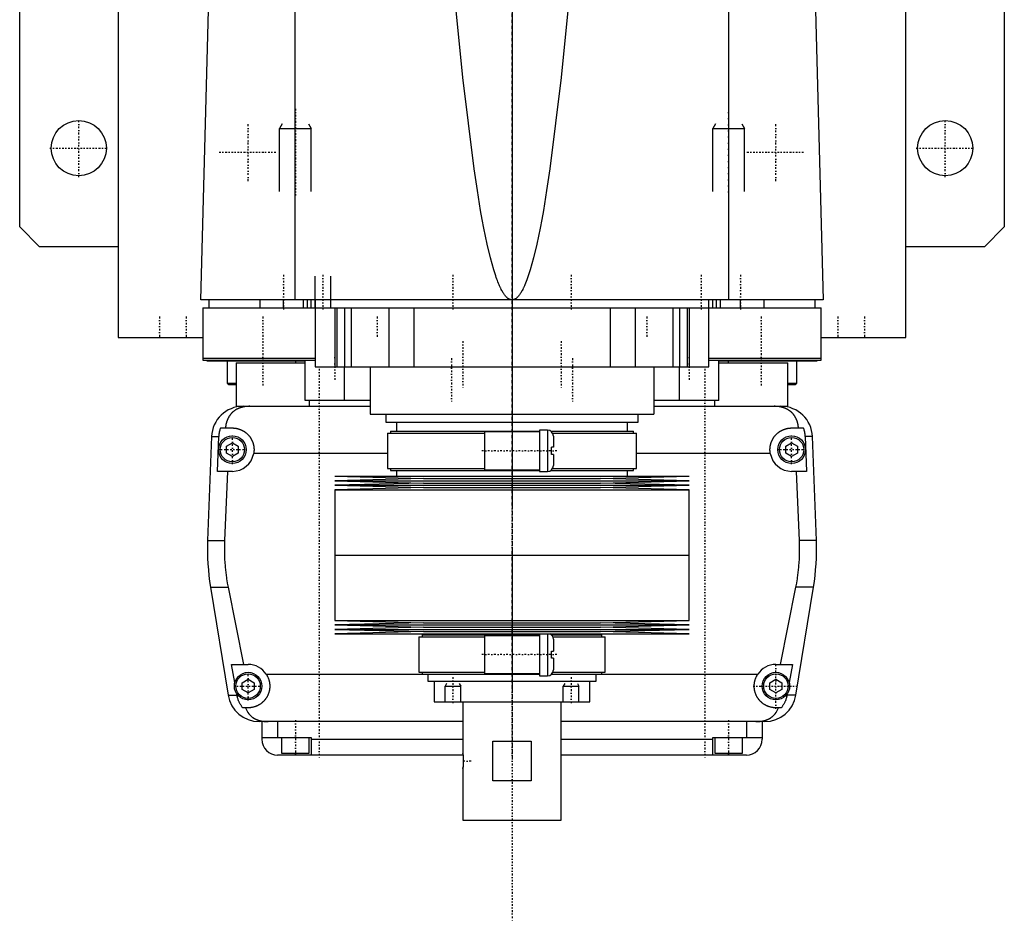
# Model space of a CAD drawing. Extents: x -125 to 125, y -123 to 447.
# Tile 1 of 2: x -125 to 125, y -123 to 106. Entities that reach past the tile are written whole.
import ezdxf

# ---------------------------------------------------------------- set-up
doc = ezdxf.new("R2010")
doc.units = 0
doc.linetypes.add('CENTER', pattern=[1.5, 0.45, -0.5, 0.05, -0.5])
for name, color, linetype in [('AM_0', 7, 'CONTINUOUS'), ('AM_10', 7, 'CONTINUOUS'), ('AM_7', 7, 'CENTER')]:
    doc.layers.add(name, color=color, linetype=linetype)

msp = doc.modelspace()

# ---------------------------------------------------------------- linework, layer by layer
at = {"layer": 'AM_0', "color": 7, "linetype": 'CONTINUOUS'}
for p, q in [((-125, 53), (-125, 383)), ((125, 383), (125, 53)), ((-100, 363), (-100, 25)), ((100, 25), (100, 363)), ((-79, 34.5), (-76.83, 115.63)), ((-55.06, 34.5), (-55.06, 116.6)), ((55.06, 34.5), (55.06, 116.6)), ((76.83, 115.63), (79, 34.5)), ((-120, 48), (-125, 53)), ((125, 53), (120, 48)), ((-100, 48), (-120, 48)), ((120, 48), (100, 48)), ((79, 34.5), (-79, 34.5)), ((-78.5, 32.5), (78.5, 32.5)), ((-78.5, 32.5), (-78.5, 19.2)), ((-77, 34.5), (-77, 32.5)), ((-64, 34.5), (-64, 32.5)), ((-58, 32.5), (-58, 34.5)), ((-52.9, 32.5), (-52.9, 34.5)), ((-51.9, 32.5), (-51.9, 34.5)), ((-51, 32.5), (-51, 34.5)), ((-50, 34.5), (-50, 17.5)), ((-45, 32.5), (-45, 17.5)), ((-44.5, 32.5), (-44.5, 17.5)), ((-42.5, 32.5), (-42.5, 17.5)), ((-40.83, 32.5), (-40.83, 17.5)), ((-31.31, 32.5), (-31.31, 17.5)), ((-24.92, 32.5), (-24.92, 17.5)), ((24.92, 32.5), (24.92, 17.5)), ((31.31, 32.5), (31.31, 17.5)), ((40.83, 32.5), (40.83, 17.5)), ((42.5, 32.5), (42.5, 17.5)), ((44.5, 32.5), (44.5, 17.5)), ((45, 32.5), (45, 17.5)), ((50, 17.5), (50, 34.5)), ((51, 32.5), (51, 34.5)), ((51.9, 32.5), (51.9, 34.5)), ((52.9, 32.5), (52.9, 34.5)), ((58, 32.5), (58, 34.5)), ((64, 32.5), (64, 34.5)), ((77, 32.5), (77, 34.5)), ((78.5, 19.2), (78.5, 32.5)), ((-100, 25), (-78.56, 25)), ((-88.79, 25.01), (-88.79, 25)), ((78.56, 25), (100, 25)), ((88.79, 25), (88.79, 25.01)), ((-78.5, 19.7), (-50.02, 19.7)), ((-78.5, 19.2), (-50.02, 19.2)), ((-77.5, 19.2), (-77.5, 19)), ((-77.5, 19), (-52.56, 19)), ((-72.29, 19), (-72.29, 13.4)), ((-70, 18.5), (-70, 7.5)), ((-70, 18.5), (-52.56, 18.5)), ((-55, 19), (-55, 18.5)), ((-52.5, 9), (-52.5, 19.2)), ((-50, 17.5), (50, 17.5)), ((-42.5, 9), (-42.5, 17.5)), ((-36, 17.5), (-36, 5.5)), ((36, 17.5), (36, 5.5)), ((42.5, 9), (42.5, 17.5)), ((50.02, 19.7), (78.5, 19.7)), ((50.02, 19.2), (78.5, 19.2)), ((52.5, 9), (52.5, 19.2)), ((52.56, 19), (77.5, 19)), ((52.56, 18.5), (70, 18.5)), ((55, 18.5), (55, 19)), ((70, 7.5), (70, 18.5)), ((72.29, 13.4), (72.29, 19)), ((77.5, 19), (77.5, 19.2)), ((-72.29, 13.4), (-71.89, 13)), ((-72.29, 13.4), (-70.01, 13.4)), ((-71.89, 13), (-70, 13)), ((70, 13), (71.89, 13)), ((70.01, 13.4), (72.29, 13.4)), ((71.89, 13), (72.29, 13.4)), ((-70, 7.5), (-66.56, 7.5)), ((-68.3, 7.5), (-36, 7.5)), ((-36, 9), (-52.5, 9)), ((-51.5, 9), (-51.5, 7.5)), ((52.5, 9), (36, 9)), ((36, 7.5), (68.3, 7.5)), ((51.5, 7.5), (51.5, 9)), ((68.3, 7.5), (70, 7.5)), ((-36, 5.5), (36, 5.5)), ((-32, 5.5), (-32, 3.5)), ((32, 3.5), (32, 5.5)), ((-32, 3.5), (32, 3.5)), ((-29.35, 3.5), (-29.35, 1.2)), ((29.35, 1.2), (29.35, 3.5)), ((-73.97, 2), (-71, 2)), ((-31.65, 0.7), (-31.65, -8.3)), ((-31.65, 0.7), (-7, 0.7)), ((-30.85, 1.2), (-30.85, 0.7)), ((-30.85, 1.2), (7, 1.2)), ((7, 1), (-7, 1)), ((-7, 1), (-7, -8.6)), ((9, 1.45), (7, 1.45)), ((7, 1.45), (7, -9.05)), ((9, 1.45), (9, -9.05)), ((9.83, 1.2), (30.85, 1.2)), ((10.3, 0.7), (31.65, 0.7)), ((30.85, 0.7), (30.85, 1.2)), ((31.65, -8.3), (31.65, 0.7)), ((71, 2), (73.97, 2)), ((-76.29, -0.2), (-77.28, -26.54)), ((-76.29, -0.2), (-74.4, -0.2)), ((-74.75, -9), (-74.4, -0.2)), ((-72.5, -2.63), (-71, -1.77)), ((-71, -1.77), (-69.5, -2.63)), ((10.5, -0.05), (10.5, -2.9)), ((69.5, -2.63), (71, -1.77)), ((71, -1.77), (72.5, -2.63)), ((76.29, -0.2), (74.4, -0.2)), ((74.4, -0.2), (74.75, -9)), ((77.28, -26.54), (76.29, -0.2)), ((-72.5, -4.37), (-72.5, -2.63)), ((-71, -5.23), (-72.5, -4.37)), ((-69.5, -4.37), (-71, -5.23)), ((-69.5, -2.63), (-69.5, -4.37)), ((-31.65, -4.5), (-65.59, -4.5)), ((10, -4.7), (10, -2.9)), ((10.5, -2.9), (10, -2.9)), ((10.5, -4.7), (10, -4.7)), ((10.5, -4.7), (10.5, -7.55)), ((65.59, -4.5), (31.65, -4.5)), ((69.5, -4.37), (69.5, -2.63)), ((71, -5.23), (69.5, -4.37)), ((72.5, -4.37), (71, -5.23)), ((72.5, -2.63), (72.5, -4.37)), ((-71, -9), (-74.75, -9)), ((-72.2, -9), (-72.97, -26.54)), ((-31.65, -8.3), (-7, -8.3)), ((-30.85, -8.3), (-30.85, -8.8)), ((-30.85, -8.8), (7, -8.8)), ((-29.35, -8.8), (-29.35, -10.25)), ((-7, -8.6), (7, -8.6)), ((7, -9.05), (9, -9.05)), ((9.83, -8.8), (30.85, -8.8)), ((10.3, -8.3), (31.65, -8.3)), ((29.35, -10.25), (29.35, -8.8)), ((30.85, -8.8), (30.85, -8.3)), ((74.75, -9), (71, -9)), ((72.97, -26.54), (72.2, -9)), ((-45, -10.25), (-22.5, -10.82)), ((-45, -10.25), (45, -10.25)), ((-22.5, -10.82), (-45, -11.39)), ((-45, -11.39), (-22.5, -11.96)), ((-45, -11.39), (45, -11.39)), ((-22.5, -11.96), (-45, -12.53)), ((-22.5, -10.82), (22.5, -10.82)), ((-22.5, -11.96), (22.5, -11.96)), ((22.5, -10.82), (45, -10.25)), ((45, -11.39), (22.5, -10.82)), ((22.5, -11.96), (45, -11.39)), ((45, -12.53), (22.5, -11.96)), ((-45, -12.53), (-22.5, -13.1)), ((-45, -12.53), (45, -12.53)), ((-22.5, -13.1), (-45, -13.67)), ((-45, -13.67), (-45, -30.25)), ((-45, -13.67), (45, -13.67)), ((-22.5, -13.1), (22.5, -13.1)), ((22.5, -13.1), (45, -12.53)), ((45, -13.67), (22.5, -13.1)), ((45, -30.25), (45, -13.67)), ((-77.28, -26.54), (-72.97, -26.54)), ((77.28, -26.54), (72.97, -26.54)), ((-45, -30.25), (45, -30.25)), ((-45, -30.25), (-45, -46.83)), ((-45, -30.25), (0, -30.25)), ((45, -46.83), (45, -30.25)), ((-76.54, -38.4), (-72.1, -65.78)), ((-76.54, -38.4), (-72.1, -38.4)), ((-72.1, -38.4), (-68.19, -58)), ((68.19, -58), (72.1, -38.4)), ((76.54, -38.4), (72.1, -38.4)), ((72.1, -65.78), (76.54, -38.4)), ((-45, -46.83), (-22.5, -47.4)), ((-45, -46.83), (45, -46.83)), ((-22.5, -47.4), (-45, -47.97)), ((-22.5, -47.4), (22.5, -47.4)), ((22.5, -47.4), (45, -46.83)), ((45, -47.97), (22.5, -47.4)), ((-45, -47.97), (-22.5, -48.54)), ((-45, -47.97), (45, -47.97)), ((-22.5, -48.54), (-45, -49.11)), ((-45, -49.11), (-22.5, -49.68)), ((-45, -49.11), (45, -49.11)), ((-22.5, -49.68), (-45, -50.25)), ((-22.5, -48.54), (22.5, -48.54)), ((-22.5, -49.68), (22.5, -49.68)), ((22.5, -48.54), (45, -47.97)), ((45, -49.11), (22.5, -48.54)), ((22.5, -49.68), (45, -49.11)), ((45, -50.25), (22.5, -49.68)), ((-45, -50.25), (45, -50.25)), ((-23.65, -51), (-23.65, -60)), ((-23.65, -51), (-7, -51)), ((-22.85, -50.5), (-22.85, -51)), ((-22.85, -50.5), (7, -50.5)), ((-21.35, -50.25), (-21.35, -50.5)), ((7, -50.7), (-7, -50.7)), ((-7, -50.7), (-7, -60.3)), ((7, -50.25), (7, -60.88)), ((9, -50.25), (9, -60.88)), ((9.99, -50.5), (22.85, -50.5)), ((10.36, -51), (23.65, -51)), ((10.5, -51.62), (10.5, -54.6)), ((21.35, -50.5), (21.35, -50.25)), ((22.85, -51), (22.85, -50.5)), ((23.65, -60), (23.65, -51)), ((10, -56.4), (10, -54.6)), ((10, -54.6), (10.5, -54.6)), ((10.5, -56.4), (10, -56.4)), ((10.5, -56.4), (10.5, -59.38)), ((-71.21, -58), (-67, -58)), ((-70.39, -62.62), (-71.21, -58)), ((-23.65, -60), (-7, -60)), ((-22.85, -60), (-22.85, -60.5)), ((10.36, -60), (23.65, -60)), ((22.85, -60.5), (22.85, -60)), ((67, -58), (71.21, -58)), ((71.21, -58), (70.39, -62.62)), ((-68.5, -62.63), (-67, -61.77)), ((-67, -61.77), (-65.5, -62.63)), ((-62.39, -60.5), (-9.77, -60.5)), ((-22.85, -60.5), (7.01, -60.5)), ((-21.35, -60.5), (-21.35, -62.2)), ((-21.35, -62.2), (21.35, -62.2)), ((-19.75, -62.2), (-19.75, -67.5)), ((-7, -60.3), (7, -60.3)), ((7, -60.88), (9, -60.88)), ((9.99, -60.5), (22.85, -60.5)), ((19.75, -67.5), (19.75, -62.2)), ((21.35, -62.2), (21.35, -60.5)), ((21.35, -60.5), (62.39, -60.5)), ((65.5, -62.63), (67, -61.77)), ((67, -61.77), (68.5, -62.63)), ((-68.5, -64.37), (-68.5, -62.63)), ((-67, -65.23), (-68.5, -64.37)), ((-65.5, -64.37), (-67, -65.23)), ((-65.5, -62.63), (-65.5, -64.37)), ((65.5, -64.37), (65.5, -62.63)), ((67, -65.23), (65.5, -64.37)), ((68.5, -64.37), (67, -65.23)), ((68.5, -62.63), (68.5, -64.37)), ((-72.1, -65.78), (-69.82, -65.78)), ((-69.82, -65.78), (-69.87, -65.5)), ((-19.75, -67.5), (19.75, -67.5)), ((-12.5, -67.5), (-12.5, -80.5)), ((12.5, -97.5), (12.5, -67.5)), ((69.87, -65.5), (69.82, -65.78)), ((72.1, -65.78), (69.82, -65.78)), ((-67, -69), (-68.39, -69)), ((68.39, -69), (67, -69)), ((-12.5, -72.5), (-64.2, -72.5)), ((-63.5, -72.5), (-63.5, -77)), ((-59.5, -72.5), (-59.5, -76.5)), ((64.2, -72.5), (12.5, -72.5)), ((59.5, -72.5), (59.5, -76.5)), ((63.5, -72.5), (63.5, -77)), ((-63.5, -76.5), (-51, -76.5)), ((-58.5, -76.5), (-58.5, -80.5)), ((-51.5, -80.5), (-51.5, -76.5)), ((-51, -76.5), (-51, -81)), ((-51, -77), (-12.5, -77)), ((-4.9, -77.5), (4.9, -77.5)), ((-4.9, -87.5), (-4.9, -77.5)), ((4.9, -77.5), (4.9, -87.5)), ((12.5, -77), (51, -77)), ((51, -81), (51, -76.5)), ((51, -76.5), (63.5, -76.5)), ((51.5, -76.5), (51.5, -80.5)), ((58.5, -80.5), (58.5, -76.5)), ((-12.44, -81), (-59.5, -81)), ((-58.5, -80.5), (-51.5, -80.5)), ((-55, -81), (-55, -80.5)), ((-12.49, -80.54), (-12.5, -80.5)), ((-12.48, -80.66), (-12.49, -80.59)), ((-12.44, -80.98), (-12.45, -80.86)), ((59.5, -81), (12.5, -81)), ((51.5, -80.5), (58.5, -80.5)), ((55, -81), (55, -80.5)), ((-12.5, -84.5), (-12.49, -84.46)), ((-12.5, -84.5), (-12.5, -97.5)), ((-12.49, -84.42), (-12.47, -84.29)), ((-12.45, -84.14), (-12.44, -84.02)), ((4.9, -87.5), (-4.9, -87.5)), ((-12.5, -97.5), (12.5, -97.5))]:
    msp.add_line(p, q, dxfattribs=at)
for points in [[(0, 34.5, 0), (-0.01, 34.5, 0), (-0.04, 34.5, 0), (-0.06, 34.5, 0), (-0.07, 34.5, 0), (-0.08, 34.5, 0), (-0.11, 34.5, 0), (-0.13, 34.51, 0), (-0.15, 34.51, 0), (-0.18, 34.51, 0), (-0.2, 34.51, 0), (-0.21, 34.52, 0), (-0.22, 34.52, 0), (-0.25, 34.52, 0), (-0.27, 34.53, 0), (-0.29, 34.53, 0), (-0.32, 34.54, 0), (-0.34, 34.54, 0), (-0.35, 34.54, 0), (-0.36, 34.55, 0), (-0.39, 34.55, 0), (-0.41, 34.56, 0), (-0.42, 34.56, 0), (-0.43, 34.57, 0), (-0.46, 34.57, 0), (-0.48, 34.58, 0), (-0.49, 34.59, 0), (-0.5, 34.59, 0), (-0.53, 34.6, 0), (-0.55, 34.61, 0), (-0.57, 34.62, 0), (-0.6, 34.63, 0), (-0.62, 34.64, 0), (-0.63, 34.64, 0), (-0.64, 34.65, 0), (-0.67, 34.66, 0), (-0.69, 34.67, 0), (-0.71, 34.68, 0), (-0.74, 34.69, 0), (-0.76, 34.71, 0), (-0.77, 34.71, 0), (-0.78, 34.72, 0), (-0.81, 34.73, 0), (-0.83, 34.74, 0), (-0.85, 34.76, 0), (-0.88, 34.77, 0), (-0.9, 34.79, 0), (-0.91, 34.8, 0), (-0.92, 34.8, 0), (-0.95, 34.82, 0), (-0.97, 34.83, 0), (-1.05, 34.89, 0), (-1.19, 35.01, 0), (-1.26, 35.07, 0), (-1.33, 35.13, 0), (-1.47, 35.27, 0), (-1.61, 35.43, 0), (-1.75, 35.59, 0), (-1.89, 35.78, 0), (-2.03, 35.97, 0), (-2.1, 36.07, 0), (-2.17, 36.18, 0), (-2.31, 36.41, 0), (-2.45, 36.64, 0), (-2.52, 36.77, 0), (-2.59, 36.89, 0), (-2.73, 37.16, 0), (-2.87, 37.44, 0), (-2.94, 37.59, 0), (-3.01, 37.73, 0), (-3.15, 38.04, 0), (-3.29, 38.36, 0), (-3.43, 38.7, 0), (-3.57, 39.05, 0), (-3.71, 39.41, 0), (-3.78, 39.6, 0), (-3.85, 39.79, 0), (-3.99, 40.18, 0), (-4.13, 40.59, 0), (-4.62, 42.12, 0), (-5.46, 45.14, 0), (-6.29, 48.66, 0), (-7.13, 52.68, 0), (-7.54, 54.88, 0), (-7.96, 57.2, 0), (-8.79, 62.22, 0), (-9.62, 67.74, 0), (-12.5, 90.94, 0), (-14.95, 115.63, 0)], [(14.95, 115.63, 0), (12.5, 90.94, 0), (9.62, 67.74, 0), (8.79, 62.22, 0), (7.96, 57.2, 0), (7.54, 54.88, 0), (7.13, 52.68, 0), (6.29, 48.66, 0), (5.46, 45.14, 0), (4.62, 42.12, 0), (3.78, 39.6, 0), (3.29, 38.36, 0), (3.15, 38.04, 0), (3.01, 37.73, 0), (2.94, 37.59, 0), (2.87, 37.44, 0), (2.73, 37.16, 0), (2.59, 36.89, 0), (2.52, 36.77, 0), (2.45, 36.64, 0), (2.31, 36.41, 0), (2.17, 36.18, 0), (2.1, 36.07, 0), (2.03, 35.97, 0), (1.89, 35.78, 0), (1.75, 35.59, 0), (1.61, 35.43, 0), (1.47, 35.27, 0), (1.33, 35.13, 0), (1.26, 35.07, 0), (1.19, 35.01, 0), (1.05, 34.89, 0), (0.91, 34.8, 0), (0.83, 34.74, 0), (0.81, 34.73, 0), (0.78, 34.72, 0), (0.77, 34.71, 0), (0.76, 34.71, 0), (0.74, 34.69, 0), (0.71, 34.68, 0), (0.69, 34.67, 0), (0.67, 34.66, 0), (0.64, 34.65, 0), (0.63, 34.64, 0), (0.62, 34.64, 0), (0.6, 34.63, 0), (0.57, 34.62, 0), (0.55, 34.61, 0), (0.53, 34.6, 0), (0.5, 34.59, 0), (0.49, 34.59, 0), (0.48, 34.58, 0), (0.46, 34.57, 0), (0.43, 34.57, 0), (0.42, 34.56, 0), (0.41, 34.56, 0), (0.39, 34.55, 0), (0.36, 34.55, 0), (0.35, 34.54, 0), (0.34, 34.54, 0), (0.32, 34.54, 0), (0.29, 34.53, 0), (0.27, 34.53, 0), (0.25, 34.52, 0), (0.22, 34.52, 0), (0.21, 34.52, 0), (0.2, 34.51, 0), (0.18, 34.51, 0), (0.15, 34.51, 0), (0.13, 34.51, 0), (0.11, 34.5, 0), (0.08, 34.5, 0), (0.07, 34.5, 0), (0.06, 34.5, 0), (0.04, 34.5, 0), (0.01, 34.5, 0), (0, 34.5, 0)], [(-66.56, 7.5, 0), (-66.61, 7.5, 0), (-66.7, 7.5, 0), (-66.8, 7.5, 0), (-66.84, 7.5, 0), (-66.89, 7.49, 0), (-66.98, 7.49, 0), (-67.08, 7.49, 0), (-67.17, 7.48, 0), (-67.26, 7.47, 0), (-67.35, 7.47, 0), (-67.4, 7.46, 0), (-67.45, 7.46, 0), (-67.54, 7.45, 0), (-67.63, 7.44, 0), (-67.72, 7.42, 0), (-67.82, 7.41, 0), (-67.91, 7.4, 0), (-67.95, 7.39, 0), (-68, 7.38, 0), (-68.09, 7.37, 0), (-68.18, 7.35, 0), (-68.23, 7.34, 0), (-68.27, 7.33, 0), (-68.36, 7.31, 0), (-68.45, 7.29, 0), (-68.49, 7.28, 0), (-68.53, 7.27, 0), (-68.62, 7.24, 0), (-68.71, 7.22, 0), (-68.79, 7.2, 0), (-68.88, 7.17, 0), (-68.96, 7.14, 0), (-69, 7.13, 0), (-69.04, 7.11, 0), (-69.13, 7.08, 0), (-69.21, 7.05, 0), (-69.29, 7.02, 0), (-69.37, 6.99, 0), (-69.45, 6.96, 0), (-69.49, 6.94, 0), (-69.53, 6.92, 0), (-69.6, 6.89, 0), (-69.68, 6.85, 0), (-69.76, 6.81, 0), (-69.83, 6.77, 0), (-69.91, 6.74, 0), (-69.94, 6.72, 0), (-69.98, 6.69, 0), (-70.05, 6.65, 0), (-70.12, 6.61, 0), (-70.19, 6.57, 0), (-70.26, 6.52, 0), (-70.33, 6.48, 0), (-70.37, 6.46, 0), (-70.4, 6.43, 0), (-70.47, 6.39, 0), (-70.53, 6.34, 0), (-70.6, 6.29, 0), (-70.66, 6.24, 0), (-70.72, 6.19, 0), (-70.75, 6.17, 0), (-70.78, 6.14, 0), (-70.84, 6.09, 0), (-70.9, 6.04, 0), (-70.93, 6.01, 0), (-70.96, 5.98, 0), (-71.02, 5.93, 0), (-71.08, 5.87, 0), (-71.1, 5.85, 0), (-71.13, 5.82, 0), (-71.19, 5.76, 0), (-71.24, 5.71, 0), (-71.29, 5.65, 0), (-71.34, 5.59, 0), (-71.4, 5.53, 0), (-71.42, 5.5, 0), (-71.45, 5.47, 0), (-71.5, 5.41, 0), (-71.54, 5.35, 0), (-71.59, 5.28, 0), (-71.64, 5.22, 0), (-71.68, 5.16, 0), (-71.71, 5.12, 0), (-71.73, 5.09, 0), (-71.77, 5.02, 0), (-71.82, 4.96, 0), (-71.86, 4.89, 0), (-71.9, 4.82, 0), (-71.94, 4.75, 0), (-71.96, 4.72, 0), (-71.98, 4.68, 0), (-72.02, 4.61, 0), (-72.06, 4.54, 0), (-72.1, 4.46, 0), (-72.13, 4.39, 0), (-72.17, 4.32, 0), (-72.18, 4.28, 0), (-72.2, 4.24, 0), (-72.24, 4.16, 0), (-72.27, 4.09, 0), (-72.3, 4.01, 0), (-72.33, 3.93, 0), (-72.36, 3.85, 0), (-72.37, 3.81, 0), (-72.39, 3.77, 0), (-72.42, 3.69, 0), (-72.44, 3.61, 0), (-72.46, 3.57, 0), (-72.47, 3.52, 0), (-72.49, 3.44, 0), (-72.52, 3.36, 0), (-72.53, 3.32, 0), (-72.54, 3.27, 0), (-72.56, 3.19, 0), (-72.58, 3.1, 0), (-72.6, 3.02, 0), (-72.62, 2.93, 0), (-72.63, 2.84, 0), (-72.64, 2.8, 0), (-72.65, 2.76, 0), (-72.66, 2.67, 0), (-72.68, 2.58, 0), (-72.72, 2.27, 0), (-72.74, 2, 0)], [(72.74, 2, 0), (72.74, 2.05, 0), (72.73, 2.14, 0), (72.72, 2.23, 0), (72.72, 2.27, 0), (72.71, 2.32, 0), (72.7, 2.41, 0), (72.69, 2.5, 0), (72.68, 2.59, 0), (72.66, 2.68, 0), (72.65, 2.76, 0), (72.64, 2.81, 0), (72.63, 2.85, 0), (72.61, 2.94, 0), (72.6, 3.03, 0), (72.58, 3.11, 0), (72.56, 3.2, 0), (72.54, 3.28, 0), (72.52, 3.33, 0), (72.51, 3.37, 0), (72.49, 3.45, 0), (72.46, 3.53, 0), (72.45, 3.58, 0), (72.44, 3.62, 0), (72.41, 3.7, 0), (72.39, 3.78, 0), (72.37, 3.82, 0), (72.36, 3.86, 0), (72.33, 3.94, 0), (72.3, 4.01, 0), (72.27, 4.09, 0), (72.23, 4.17, 0), (72.2, 4.24, 0), (72.18, 4.28, 0), (72.17, 4.32, 0), (72.13, 4.39, 0), (72.1, 4.46, 0), (72.06, 4.54, 0), (72.02, 4.61, 0), (71.98, 4.68, 0), (71.96, 4.71, 0), (71.94, 4.75, 0), (71.9, 4.82, 0), (71.86, 4.89, 0), (71.82, 4.95, 0), (71.78, 5.02, 0), (71.73, 5.08, 0), (71.71, 5.12, 0), (71.69, 5.15, 0), (71.64, 5.21, 0), (71.6, 5.28, 0), (71.55, 5.34, 0), (71.5, 5.4, 0), (71.45, 5.46, 0), (71.43, 5.49, 0), (71.4, 5.52, 0), (71.35, 5.58, 0), (71.3, 5.64, 0), (71.25, 5.7, 0), (71.19, 5.75, 0), (71.14, 5.81, 0), (71.11, 5.84, 0), (71.08, 5.87, 0), (71.03, 5.92, 0), (70.97, 5.98, 0), (70.94, 6, 0), (70.91, 6.03, 0), (70.85, 6.08, 0), (70.79, 6.13, 0), (70.76, 6.16, 0), (70.73, 6.18, 0), (70.67, 6.23, 0), (70.6, 6.28, 0), (70.54, 6.33, 0), (70.47, 6.38, 0), (70.41, 6.43, 0), (70.37, 6.45, 0), (70.34, 6.47, 0), (70.27, 6.52, 0), (70.2, 6.56, 0), (70.13, 6.61, 0), (70.06, 6.65, 0), (69.99, 6.69, 0), (69.95, 6.71, 0), (69.91, 6.73, 0), (69.84, 6.77, 0), (69.76, 6.81, 0), (69.69, 6.85, 0), (69.61, 6.88, 0), (69.53, 6.92, 0), (69.5, 6.94, 0), (69.46, 6.95, 0), (69.38, 6.99, 0), (69.3, 7.02, 0), (69.22, 7.05, 0), (69.13, 7.08, 0), (69.05, 7.11, 0), (69.01, 7.13, 0), (68.97, 7.14, 0), (68.89, 7.17, 0), (68.8, 7.19, 0), (68.72, 7.22, 0), (68.63, 7.24, 0), (68.54, 7.27, 0), (68.5, 7.28, 0), (68.46, 7.29, 0), (68.37, 7.31, 0), (68.28, 7.33, 0), (68.23, 7.34, 0), (68.19, 7.35, 0), (68.1, 7.36, 0), (68.01, 7.38, 0), (67.96, 7.39, 0), (67.91, 7.4, 0), (67.82, 7.41, 0), (67.73, 7.42, 0), (67.64, 7.44, 0), (67.55, 7.45, 0), (67.45, 7.46, 0), (67.41, 7.46, 0), (67.36, 7.47, 0), (67.27, 7.47, 0), (67.17, 7.48, 0), (67.08, 7.49, 0), (66.99, 7.49, 0), (66.89, 7.49, 0), (66.85, 7.5, 0), (66.8, 7.5, 0), (66.7, 7.5, 0), (66.61, 7.5, 0), (66.56, 7.5, 0)], [(-74.4, -0.2, 0), (-74.39, -0.14, 0), (-74.39, -0.02, 0), (-74.38, 0.1, 0), (-74.37, 0.16, 0), (-74.37, 0.23, 0), (-74.35, 0.35, 0), (-74.34, 0.47, 0), (-74.32, 0.6, 0), (-74.3, 0.72, 0), (-74.28, 0.85, 0), (-74.27, 0.91, 0), (-74.26, 0.97, 0), (-74.23, 1.1, 0), (-74.2, 1.22, 0), (-74.17, 1.34, 0), (-74.14, 1.47, 0), (-74.1, 1.59, 0), (-74.09, 1.65, 0), (-74.07, 1.71, 0), (-74.03, 1.83, 0), (-73.99, 1.94, 0), (-73.97, 2, 0)], [(-71, 2, 0), (-70.96, 2, 0), (-70.87, 2, 0), (-70.78, 2, 0), (-70.73, 1.99, 0), (-70.69, 1.99, 0), (-70.6, 1.99, 0), (-70.51, 1.98, 0), (-70.42, 1.97, 0), (-70.33, 1.96, 0), (-70.24, 1.95, 0), (-70.19, 1.94, 0), (-70.15, 1.93, 0), (-70.06, 1.92, 0), (-69.97, 1.9, 0), (-69.88, 1.88, 0), (-69.79, 1.86, 0), (-69.7, 1.84, 0), (-69.65, 1.83, 0), (-69.61, 1.82, 0), (-69.52, 1.8, 0), (-69.43, 1.77, 0), (-69.38, 1.76, 0), (-69.34, 1.74, 0), (-69.25, 1.72, 0), (-69.17, 1.69, 0), (-69.12, 1.67, 0), (-69.08, 1.65, 0), (-68.99, 1.62, 0), (-68.91, 1.59, 0), (-68.82, 1.55, 0), (-68.74, 1.51, 0), (-68.66, 1.48, 0), (-68.61, 1.46, 0), (-68.57, 1.44, 0), (-68.49, 1.39, 0), (-68.41, 1.35, 0), (-68.33, 1.31, 0), (-68.25, 1.26, 0), (-68.17, 1.22, 0), (-68.14, 1.2, 0), (-68.1, 1.17, 0), (-68.02, 1.12, 0), (-67.95, 1.07, 0), (-67.87, 1.02, 0), (-67.8, 0.97, 0), (-67.73, 0.92, 0), (-67.69, 0.89, 0), (-67.66, 0.87, 0), (-67.59, 0.81, 0), (-67.52, 0.76, 0), (-67.45, 0.7, 0), (-67.39, 0.65, 0), (-67.32, 0.59, 0), (-67.29, 0.56, 0), (-67.26, 0.53, 0), (-67.2, 0.47, 0), (-67.14, 0.41, 0), (-67.08, 0.35, 0), (-67.02, 0.29, 0), (-66.96, 0.23, 0), (-66.93, 0.2, 0), (-66.9, 0.17, 0), (-66.84, 0.1, 0), (-66.79, 0.04, 0), (-66.76, 0, 0), (-66.73, -0.03, 0), (-66.68, -0.1, 0), (-66.62, -0.17, 0), (-66.6, -0.2, 0), (-66.57, -0.24, 0), (-66.52, -0.31, 0), (-66.47, -0.38, 0), (-66.42, -0.45, 0), (-66.37, -0.53, 0), (-66.32, -0.6, 0), (-66.3, -0.64, 0), (-66.28, -0.68, 0), (-66.23, -0.76, 0), (-66.19, -0.83, 0), (-66.15, -0.91, 0), (-66.11, -0.99, 0), (-66.06, -1.07, 0), (-66.05, -1.11, 0), (-66.03, -1.15, 0), (-65.99, -1.23, 0), (-65.95, -1.32, 0), (-65.92, -1.4, 0), (-65.88, -1.48, 0), (-65.85, -1.57, 0), (-65.84, -1.61, 0), (-65.82, -1.65, 0), (-65.79, -1.74, 0), (-65.76, -1.82, 0), (-65.74, -1.91, 0), (-65.71, -1.99, 0), (-65.69, -2.08, 0), (-65.68, -2.12, 0), (-65.66, -2.17, 0), (-65.64, -2.25, 0), (-65.62, -2.34, 0), (-65.61, -2.43, 0), (-65.59, -2.52, 0), (-65.57, -2.6, 0), (-65.57, -2.65, 0), (-65.56, -2.69, 0), (-65.55, -2.78, 0), (-65.54, -2.87, 0), (-65.53, -2.91, 0), (-65.53, -2.96, 0), (-65.52, -3.04, 0), (-65.51, -3.13, 0), (-65.51, -3.18, 0), (-65.51, -3.22, 0), (-65.5, -3.31, 0), (-65.5, -3.39, 0), (-65.5, -3.48, 0), (-65.5, -3.57, 0), (-65.5, -3.65, 0), (-65.5, -3.7, 0), (-65.51, -3.74, 0), (-65.51, -3.83, 0), (-65.52, -3.92, 0), (-65.52, -4.01, 0), (-65.53, -4.1, 0), (-65.54, -4.19, 0), (-65.55, -4.23, 0), (-65.55, -4.28, 0), (-65.57, -4.37, 0), (-65.58, -4.46, 0), (-65.59, -4.5, 0)], [(65.59, -4.5, 0), (65.58, -4.46, 0), (65.57, -4.37, 0), (65.55, -4.28, 0), (65.55, -4.23, 0), (65.54, -4.19, 0), (65.53, -4.1, 0), (65.52, -4.01, 0), (65.52, -3.92, 0), (65.51, -3.83, 0), (65.51, -3.74, 0), (65.5, -3.7, 0), (65.5, -3.65, 0), (65.5, -3.57, 0), (65.5, -3.48, 0), (65.5, -3.39, 0), (65.5, -3.31, 0), (65.51, -3.22, 0), (65.51, -3.18, 0), (65.51, -3.13, 0), (65.52, -3.04, 0), (65.53, -2.96, 0), (65.53, -2.91, 0), (65.54, -2.87, 0), (65.55, -2.78, 0), (65.56, -2.69, 0), (65.57, -2.65, 0), (65.57, -2.6, 0), (65.59, -2.52, 0), (65.61, -2.43, 0), (65.62, -2.34, 0), (65.64, -2.25, 0), (65.66, -2.17, 0), (65.68, -2.12, 0), (65.69, -2.08, 0), (65.71, -1.99, 0), (65.74, -1.91, 0), (65.76, -1.82, 0), (65.79, -1.74, 0), (65.82, -1.65, 0), (65.84, -1.61, 0), (65.85, -1.57, 0), (65.88, -1.48, 0), (65.92, -1.4, 0), (65.95, -1.32, 0), (65.99, -1.23, 0), (66.03, -1.15, 0), (66.05, -1.11, 0), (66.06, -1.07, 0), (66.11, -0.99, 0), (66.15, -0.91, 0), (66.19, -0.83, 0), (66.23, -0.76, 0), (66.28, -0.68, 0), (66.3, -0.64, 0), (66.32, -0.6, 0), (66.37, -0.53, 0), (66.42, -0.45, 0), (66.47, -0.38, 0), (66.52, -0.31, 0), (66.57, -0.24, 0), (66.6, -0.2, 0), (66.62, -0.17, 0), (66.68, -0.1, 0), (66.73, -0.03, 0), (66.76, 0, 0), (66.79, 0.04, 0), (66.84, 0.1, 0), (66.9, 0.17, 0), (66.93, 0.2, 0), (66.96, 0.23, 0), (67.02, 0.29, 0), (67.08, 0.35, 0), (67.14, 0.41, 0), (67.2, 0.47, 0), (67.26, 0.53, 0), (67.29, 0.56, 0), (67.32, 0.59, 0), (67.39, 0.65, 0), (67.45, 0.7, 0), (67.52, 0.76, 0), (67.59, 0.81, 0), (67.66, 0.87, 0), (67.69, 0.89, 0), (67.73, 0.92, 0), (67.8, 0.97, 0), (67.87, 1.02, 0), (67.95, 1.07, 0), (68.02, 1.12, 0), (68.1, 1.17, 0), (68.14, 1.2, 0), (68.17, 1.22, 0), (68.25, 1.26, 0), (68.33, 1.31, 0), (68.41, 1.35, 0), (68.49, 1.39, 0), (68.57, 1.44, 0), (68.61, 1.46, 0), (68.66, 1.48, 0), (68.74, 1.51, 0), (68.82, 1.55, 0), (68.91, 1.59, 0), (68.99, 1.62, 0), (69.08, 1.65, 0), (69.12, 1.67, 0), (69.17, 1.69, 0), (69.25, 1.72, 0), (69.34, 1.74, 0), (69.38, 1.76, 0), (69.43, 1.77, 0), (69.52, 1.8, 0), (69.61, 1.82, 0), (69.65, 1.83, 0), (69.7, 1.84, 0), (69.79, 1.86, 0), (69.88, 1.88, 0), (69.97, 1.9, 0), (70.06, 1.92, 0), (70.15, 1.93, 0), (70.19, 1.94, 0), (70.24, 1.95, 0), (70.33, 1.96, 0), (70.42, 1.97, 0), (70.51, 1.98, 0), (70.6, 1.99, 0), (70.69, 1.99, 0), (70.73, 1.99, 0), (70.78, 2, 0), (70.87, 2, 0), (70.96, 2, 0), (71, 2, 0)], [(73.97, 2, 0), (73.99, 1.94, 0), (74.03, 1.83, 0), (74.07, 1.71, 0), (74.09, 1.65, 0), (74.1, 1.59, 0), (74.14, 1.47, 0), (74.17, 1.34, 0), (74.2, 1.22, 0), (74.23, 1.1, 0), (74.26, 0.97, 0), (74.27, 0.91, 0), (74.28, 0.85, 0), (74.3, 0.72, 0), (74.32, 0.6, 0), (74.34, 0.47, 0), (74.35, 0.35, 0), (74.37, 0.23, 0), (74.37, 0.16, 0), (74.38, 0.1, 0), (74.39, -0.02, 0), (74.39, -0.14, 0), (74.4, -0.2, 0)], [(-72.97, -26.54, 0), (-72.99, -26.87, 0), (-73.01, -27.51, 0), (-73.02, -28.16, 0), (-73.02, -28.47, 0), (-73.02, -28.79, 0), (-73.02, -29.43, 0), (-73, -30.07, 0), (-72.98, -30.72, 0), (-72.96, -31.37, 0), (-72.92, -32.03, 0), (-72.9, -32.36, 0), (-72.87, -32.69, 0), (-72.82, -33.35, 0), (-72.75, -34.02, 0), (-72.68, -34.69, 0), (-72.59, -35.36, 0), (-72.5, -36.04, 0), (-72.45, -36.38, 0), (-72.4, -36.71, 0), (-72.29, -37.39, 0), (-72.17, -38.06, 0), (-72.1, -38.4, 0)], [(72.1, -38.4, 0), (72.17, -38.06, 0), (72.29, -37.39, 0), (72.4, -36.71, 0), (72.45, -36.38, 0), (72.5, -36.04, 0), (72.59, -35.36, 0), (72.68, -34.69, 0), (72.75, -34.02, 0), (72.82, -33.35, 0), (72.87, -32.69, 0), (72.9, -32.36, 0), (72.92, -32.03, 0), (72.96, -31.37, 0), (72.98, -30.72, 0), (73, -30.07, 0), (73.02, -29.43, 0), (73.02, -28.79, 0), (73.02, -28.47, 0), (73.02, -28.16, 0), (73.01, -27.51, 0), (72.99, -26.87, 0), (72.97, -26.54, 0)], [(-62.39, -60.5, 0), (-62.36, -60.55, 0), (-62.3, -60.65, 0), (-62.24, -60.74, 0), (-62.21, -60.79, 0), (-62.18, -60.84, 0), (-62.13, -60.95, 0), (-62.08, -61.05, 0), (-62.03, -61.15, 0), (-61.98, -61.26, 0), (-61.93, -61.36, 0), (-61.91, -61.41, 0), (-61.89, -61.47, 0), (-61.85, -61.57, 0), (-61.81, -61.68, 0), (-61.77, -61.79, 0), (-61.74, -61.9, 0), (-61.71, -62.01, 0), (-61.69, -62.06, 0), (-61.68, -62.12, 0), (-61.65, -62.23, 0), (-61.62, -62.34, 0), (-61.61, -62.39, 0), (-61.6, -62.45, 0), (-61.58, -62.56, 0), (-61.56, -62.66, 0), (-61.56, -62.72, 0), (-61.55, -62.77, 0), (-61.53, -62.88, 0), (-61.52, -62.99, 0), (-61.51, -63.1, 0), (-61.51, -63.21, 0), (-61.5, -63.31, 0), (-61.5, -63.37, 0), (-61.5, -63.42, 0), (-61.5, -63.52, 0), (-61.5, -63.63, 0), (-61.5, -63.73, 0), (-61.51, -63.84, 0), (-61.52, -63.95, 0), (-61.52, -64, 0), (-61.53, -64.05, 0), (-61.54, -64.16, 0), (-61.55, -64.26, 0), (-61.57, -64.37, 0), (-61.59, -64.47, 0), (-61.61, -64.58, 0), (-61.62, -64.63, 0), (-61.63, -64.69, 0), (-61.65, -64.79, 0), (-61.68, -64.9, 0), (-61.71, -65, 0), (-61.74, -65.1, 0), (-61.77, -65.21, 0), (-61.79, -65.26, 0), (-61.81, -65.31, 0), (-61.84, -65.41, 0), (-61.88, -65.51, 0), (-61.92, -65.61, 0), (-61.96, -65.71, 0), (-62.01, -65.81, 0), (-62.03, -65.86, 0), (-62.05, -65.9, 0), (-62.1, -66, 0), (-62.15, -66.1, 0), (-62.18, -66.14, 0), (-62.2, -66.19, 0), (-62.26, -66.28, 0), (-62.31, -66.37, 0), (-62.34, -66.42, 0), (-62.37, -66.46, 0), (-62.43, -66.55, 0), (-62.49, -66.64, 0), (-62.55, -66.73, 0), (-62.61, -66.81, 0), (-62.67, -66.9, 0), (-62.71, -66.94, 0), (-62.74, -66.98, 0), (-62.81, -67.06, 0), (-62.87, -67.14, 0), (-62.94, -67.21, 0), (-63.01, -67.29, 0), (-63.09, -67.36, 0), (-63.12, -67.4, 0), (-63.16, -67.44, 0), (-63.23, -67.51, 0), (-63.31, -67.58, 0), (-63.38, -67.64, 0), (-63.46, -67.71, 0), (-63.55, -67.78, 0), (-63.59, -67.81, 0), (-63.63, -67.85, 0), (-63.71, -67.91, 0), (-63.8, -67.97, 0), (-63.89, -68.04, 0), (-63.98, -68.1, 0), (-64.07, -68.15, 0), (-64.12, -68.18, 0), (-64.16, -68.21, 0), (-64.26, -68.27, 0), (-64.36, -68.32, 0), (-64.45, -68.37, 0), (-64.55, -68.43, 0), (-64.65, -68.47, 0), (-64.7, -68.5, 0), (-64.76, -68.52, 0), (-64.86, -68.57, 0), (-64.96, -68.61, 0), (-65.02, -68.63, 0), (-65.07, -68.65, 0), (-65.17, -68.69, 0), (-65.28, -68.72, 0), (-65.34, -68.74, 0), (-65.39, -68.76, 0), (-65.5, -68.79, 0), (-65.61, -68.82, 0), (-65.72, -68.85, 0), (-65.83, -68.87, 0), (-65.94, -68.9, 0), (-66, -68.91, 0), (-66.05, -68.92, 0), (-66.16, -68.94, 0), (-66.27, -68.95, 0), (-66.39, -68.97, 0), (-66.5, -68.98, 0), (-66.61, -68.99, 0), (-66.67, -68.99, 0), (-66.72, -68.99, 0), (-66.83, -69, 0), (-66.94, -69, 0), (-67, -69, 0)], [(67, -69, 0), (66.94, -69, 0), (66.83, -69, 0), (66.72, -68.99, 0), (66.67, -68.99, 0), (66.61, -68.99, 0), (66.5, -68.98, 0), (66.39, -68.97, 0), (66.27, -68.95, 0), (66.16, -68.94, 0), (66.05, -68.92, 0), (66, -68.91, 0), (65.94, -68.9, 0), (65.83, -68.87, 0), (65.72, -68.85, 0), (65.61, -68.82, 0), (65.5, -68.79, 0), (65.39, -68.76, 0), (65.34, -68.74, 0), (65.28, -68.72, 0), (65.17, -68.69, 0), (65.07, -68.65, 0), (65.02, -68.63, 0), (64.96, -68.61, 0), (64.86, -68.57, 0), (64.76, -68.52, 0), (64.7, -68.5, 0), (64.65, -68.47, 0), (64.55, -68.43, 0), (64.45, -68.37, 0), (64.36, -68.32, 0), (64.26, -68.27, 0), (64.16, -68.21, 0), (64.12, -68.18, 0), (64.07, -68.15, 0), (63.98, -68.1, 0), (63.89, -68.04, 0), (63.8, -67.97, 0), (63.71, -67.91, 0), (63.63, -67.85, 0), (63.59, -67.81, 0), (63.55, -67.78, 0), (63.46, -67.71, 0), (63.38, -67.64, 0), (63.31, -67.58, 0), (63.23, -67.51, 0), (63.16, -67.44, 0), (63.12, -67.4, 0), (63.09, -67.36, 0), (63.01, -67.29, 0), (62.94, -67.21, 0), (62.87, -67.14, 0), (62.81, -67.06, 0), (62.74, -66.98, 0), (62.71, -66.94, 0), (62.67, -66.9, 0), (62.61, -66.81, 0), (62.55, -66.73, 0), (62.49, -66.64, 0), (62.43, -66.55, 0), (62.37, -66.46, 0), (62.34, -66.42, 0), (62.31, -66.37, 0), (62.26, -66.28, 0), (62.2, -66.19, 0), (62.18, -66.14, 0), (62.15, -66.1, 0), (62.1, -66, 0), (62.05, -65.9, 0), (62.03, -65.86, 0), (62.01, -65.81, 0), (61.96, -65.71, 0), (61.92, -65.61, 0), (61.88, -65.51, 0), (61.84, -65.41, 0), (61.81, -65.31, 0), (61.79, -65.26, 0), (61.77, -65.21, 0), (61.74, -65.1, 0), (61.71, -65, 0), (61.68, -64.9, 0), (61.65, -64.79, 0), (61.63, -64.69, 0), (61.62, -64.63, 0), (61.61, -64.58, 0), (61.59, -64.47, 0), (61.57, -64.37, 0), (61.55, -64.26, 0), (61.54, -64.16, 0), (61.53, -64.05, 0), (61.52, -64, 0), (61.52, -63.95, 0), (61.51, -63.84, 0), (61.5, -63.73, 0), (61.5, -63.63, 0), (61.5, -63.52, 0), (61.5, -63.42, 0), (61.5, -63.37, 0), (61.5, -63.31, 0), (61.51, -63.21, 0), (61.51, -63.1, 0), (61.52, -62.99, 0), (61.53, -62.88, 0), (61.55, -62.77, 0), (61.56, -62.72, 0), (61.56, -62.66, 0), (61.58, -62.56, 0), (61.6, -62.45, 0), (61.61, -62.39, 0), (61.62, -62.34, 0), (61.65, -62.23, 0), (61.68, -62.12, 0), (61.69, -62.06, 0), (61.71, -62.01, 0), (61.74, -61.9, 0), (61.77, -61.79, 0), (61.81, -61.68, 0), (61.85, -61.57, 0), (61.89, -61.47, 0), (61.91, -61.41, 0), (61.93, -61.36, 0), (61.98, -61.26, 0), (62.03, -61.15, 0), (62.08, -61.05, 0), (62.13, -60.95, 0), (62.18, -60.84, 0), (62.21, -60.79, 0), (62.24, -60.74, 0), (62.3, -60.65, 0), (62.36, -60.55, 0), (62.39, -60.5, 0)], [(-68.39, -69, 0), (-68.45, -68.92, 0), (-68.56, -68.77, 0), (-68.67, -68.61, 0), (-68.72, -68.53, 0), (-68.77, -68.45, 0), (-68.88, -68.28, 0), (-68.98, -68.11, 0), (-69.07, -67.93, 0), (-69.17, -67.75, 0), (-69.26, -67.57, 0), (-69.3, -67.47, 0), (-69.34, -67.38, 0), (-69.42, -67.19, 0), (-69.49, -67.01, 0), (-69.55, -66.83, 0), (-69.61, -66.65, 0), (-69.66, -66.46, 0), (-69.69, -66.37, 0), (-69.71, -66.27, 0), (-69.76, -66.08, 0), (-69.8, -65.88, 0), (-69.82, -65.78, 0)], [(69.82, -65.78, 0), (69.8, -65.88, 0), (69.76, -66.08, 0), (69.71, -66.27, 0), (69.69, -66.37, 0), (69.66, -66.46, 0), (69.61, -66.65, 0), (69.55, -66.83, 0), (69.49, -67.01, 0), (69.42, -67.19, 0), (69.34, -67.38, 0), (69.3, -67.47, 0), (69.26, -67.57, 0), (69.17, -67.75, 0), (69.07, -67.93, 0), (68.98, -68.11, 0), (68.88, -68.28, 0), (68.77, -68.45, 0), (68.72, -68.53, 0), (68.67, -68.61, 0), (68.56, -68.77, 0), (68.45, -68.92, 0), (68.39, -69, 0)], [(-67.64, -69, 0), (-67.57, -69.19, 0), (-67.42, -69.55, 0), (-67.24, -69.89, 0), (-67.14, -70.05, 0), (-67.04, -70.21, 0), (-66.82, -70.51, 0), (-66.59, -70.78, 0), (-66.32, -71.04, 0), (-66.16, -71.19, 0), (-66.11, -71.23, 0), (-66.07, -71.27, 0), (-66.04, -71.29, 0), (-66.02, -71.31, 0), (-65.97, -71.34, 0), (-65.92, -71.38, 0), (-65.87, -71.42, 0), (-65.81, -71.45, 0), (-65.76, -71.49, 0), (-65.73, -71.51, 0), (-65.71, -71.53, 0), (-65.65, -71.56, 0), (-65.6, -71.6, 0), (-65.57, -71.61, 0), (-65.54, -71.63, 0), (-65.49, -71.66, 0), (-65.43, -71.69, 0), (-65.4, -71.71, 0), (-65.38, -71.73, 0), (-65.32, -71.76, 0), (-65.26, -71.79, 0), (-65.2, -71.82, 0), (-65.14, -71.85, 0), (-65.08, -71.88, 0), (-65.05, -71.89, 0), (-65.02, -71.91, 0), (-64.96, -71.93, 0), (-64.9, -71.96, 0), (-64.83, -71.99, 0), (-64.77, -72.01, 0), (-64.71, -72.04, 0), (-64.68, -72.05, 0), (-64.64, -72.06, 0), (-64.58, -72.09, 0), (-64.52, -72.11, 0), (-64.45, -72.13, 0), (-64.39, -72.15, 0), (-64.32, -72.17, 0), (-64.29, -72.18, 0), (-64.25, -72.19, 0), (-64.19, -72.21, 0), (-64.12, -72.23, 0), (-64.05, -72.25, 0), (-63.98, -72.27, 0), (-63.92, -72.28, 0), (-63.88, -72.29, 0), (-63.85, -72.3, 0), (-63.78, -72.31, 0), (-63.71, -72.33, 0), (-63.64, -72.34, 0), (-63.57, -72.36, 0), (-63.5, -72.37, 0), (-63.46, -72.38, 0), (-63.43, -72.38, 0), (-63.36, -72.39, 0), (-63.28, -72.41, 0), (-63.25, -72.41, 0), (-63.21, -72.42, 0), (-63.14, -72.43, 0), (-63.07, -72.43, 0), (-63.03, -72.44, 0), (-62.99, -72.44, 0), (-62.92, -72.45, 0), (-62.85, -72.46, 0), (-62.77, -72.46, 0), (-62.7, -72.47, 0), (-62.63, -72.48, 0), (-62.59, -72.48, 0), (-62.55, -72.48, 0), (-62.48, -72.49, 0), (-62.41, -72.49, 0), (-62.15, -72.5, 0), (-61.92, -72.5, 0)], [(61.92, -72.5, 0), (62.15, -72.5, 0), (62.41, -72.49, 0), (62.48, -72.49, 0), (62.55, -72.48, 0), (62.59, -72.48, 0), (62.63, -72.48, 0), (62.7, -72.47, 0), (62.77, -72.46, 0), (62.85, -72.46, 0), (62.92, -72.45, 0), (62.99, -72.44, 0), (63.03, -72.44, 0), (63.07, -72.43, 0), (63.14, -72.43, 0), (63.21, -72.42, 0), (63.25, -72.41, 0), (63.28, -72.41, 0), (63.36, -72.39, 0), (63.43, -72.38, 0), (63.46, -72.38, 0), (63.5, -72.37, 0), (63.57, -72.36, 0), (63.64, -72.34, 0), (63.71, -72.33, 0), (63.78, -72.31, 0), (63.86, -72.3, 0), (63.89, -72.29, 0), (63.93, -72.28, 0), (63.99, -72.26, 0), (64.06, -72.25, 0), (64.13, -72.23, 0), (64.2, -72.21, 0), (64.27, -72.19, 0), (64.3, -72.18, 0), (64.33, -72.17, 0), (64.4, -72.15, 0), (64.47, -72.13, 0), (64.53, -72.1, 0), (64.6, -72.08, 0), (64.66, -72.06, 0), (64.69, -72.04, 0), (64.72, -72.03, 0), (64.79, -72.01, 0), (64.85, -71.98, 0), (64.91, -71.95, 0), (64.97, -71.93, 0), (65.03, -71.9, 0), (65.06, -71.89, 0), (65.09, -71.87, 0), (65.15, -71.84, 0), (65.21, -71.81, 0), (65.27, -71.78, 0), (65.33, -71.75, 0), (65.39, -71.72, 0), (65.42, -71.7, 0), (65.45, -71.69, 0), (65.5, -71.65, 0), (65.56, -71.62, 0), (65.59, -71.6, 0), (65.61, -71.59, 0), (65.67, -71.55, 0), (65.72, -71.52, 0), (65.75, -71.5, 0), (65.78, -71.48, 0), (65.83, -71.44, 0), (65.88, -71.41, 0), (65.93, -71.37, 0), (65.98, -71.33, 0), (66.03, -71.29, 0), (66.06, -71.27, 0), (66.08, -71.25, 0), (66.13, -71.21, 0), (66.18, -71.17, 0), (66.34, -71.03, 0), (66.6, -70.77, 0), (66.84, -70.49, 0), (67.05, -70.19, 0), (67.15, -70.03, 0), (67.25, -69.87, 0), (67.42, -69.54, 0), (67.57, -69.18, 0), (67.64, -69, 0)], [(-12.5, -80.5, 0), (-12.5, -80.5, 0), (-12.5, -80.5, 0), (-12.5, -80.51, 0), (-12.5, -80.51, 0), (-12.5, -80.51, 0), (-12.5, -80.52, 0), (-12.5, -80.53, 0), (-12.49, -80.54, 0), (-12.49, -80.55, 0), (-12.49, -80.56, 0), (-12.49, -80.57, 0), (-12.49, -80.58, 0), (-12.49, -80.6, 0), (-12.48, -80.62, 0), (-12.48, -80.64, 0), (-12.48, -80.66, 0), (-12.48, -80.69, 0), (-12.47, -80.7, 0), (-12.47, -80.71, 0), (-12.47, -80.74, 0), (-12.47, -80.77, 0), (-12.46, -80.78, 0), (-12.46, -80.8, 0), (-12.46, -80.83, 0), (-12.45, -80.87, 0), (-12.45, -80.88, 0), (-12.45, -80.9, 0), (-12.45, -80.94, 0), (-12.44, -80.97, 0), (-12.44, -81.01, 0), (-12.43, -81.05, 0), (-12.43, -81.09, 0), (-12.43, -81.11, 0), (-12.43, -81.13, 0), (-12.42, -81.17, 0), (-12.42, -81.21, 0), (-12.41, -81.26, 0), (-12.41, -81.3, 0), (-12.41, -81.35, 0), (-12.41, -81.37, 0), (-12.4, -81.4, 0), (-12.4, -81.44, 0), (-12.4, -81.49, 0), (-12.39, -81.54, 0), (-12.39, -81.6, 0), (-12.39, -81.65, 0), (-12.38, -81.67, 0), (-12.38, -81.7, 0), (-12.38, -81.75, 0), (-12.38, -81.81, 0), (-12.38, -81.86, 0), (-12.37, -81.92, 0), (-12.37, -81.97, 0), (-12.37, -82, 0), (-12.37, -82.03, 0), (-12.37, -82.09, 0), (-12.37, -82.14, 0), (-12.36, -82.2, 0), (-12.36, -82.25, 0), (-12.36, -82.31, 0), (-12.36, -82.34, 0), (-12.36, -82.36, 0), (-12.36, -82.42, 0), (-12.36, -82.47, 0), (-12.36, -82.5, 0), (-12.36, -82.53, 0), (-12.36, -82.58, 0), (-12.36, -82.64, 0), (-12.36, -82.66, 0), (-12.36, -82.69, 0), (-12.36, -82.75, 0), (-12.36, -82.8, 0), (-12.37, -82.86, 0), (-12.37, -82.92, 0), (-12.37, -82.97, 0), (-12.37, -83, 0), (-12.37, -83.03, 0), (-12.37, -83.08, 0), (-12.38, -83.14, 0), (-12.38, -83.19, 0), (-12.38, -83.25, 0), (-12.38, -83.3, 0), (-12.38, -83.33, 0), (-12.39, -83.35, 0), (-12.39, -83.41, 0), (-12.39, -83.46, 0), (-12.4, -83.51, 0), (-12.4, -83.56, 0), (-12.4, -83.61, 0), (-12.41, -83.63, 0), (-12.41, -83.65, 0), (-12.41, -83.7, 0), (-12.41, -83.74, 0), (-12.42, -83.79, 0), (-12.42, -83.83, 0), (-12.43, -83.87, 0), (-12.43, -83.89, 0), (-12.43, -83.91, 0), (-12.43, -83.95, 0), (-12.44, -83.99, 0), (-12.44, -84.03, 0), (-12.45, -84.06, 0), (-12.45, -84.1, 0), (-12.45, -84.12, 0), (-12.45, -84.13, 0), (-12.46, -84.17, 0), (-12.46, -84.2, 0), (-12.46, -84.22, 0), (-12.47, -84.23, 0), (-12.47, -84.26, 0), (-12.47, -84.29, 0), (-12.47, -84.3, 0), (-12.48, -84.31, 0), (-12.48, -84.34, 0), (-12.48, -84.36, 0), (-12.48, -84.38, 0), (-12.49, -84.4, 0), (-12.49, -84.42, 0), (-12.49, -84.43, 0), (-12.49, -84.44, 0), (-12.49, -84.45, 0), (-12.49, -84.46, 0), (-12.5, -84.47, 0), (-12.5, -84.48, 0), (-12.5, -84.49, 0), (-12.5, -84.49, 0), (-12.5, -84.49, 0), (-12.5, -84.5, 0), (-12.5, -84.5, 0), (-12.5, -84.5, 0)]]:
    msp.add_polyline3d(points, dxfattribs=at)
for centre, radius in [((-110, 73), 7), ((110, 73), 7), ((-71, -3.5), 3.5), ((71, -3.5), 3.5), ((-71, -3.5), 3.1), ((71, -3.5), 3.1), ((-67, -63.5), 3.5), ((67, -63.5), 3.5), ((-67, -63.5), 3.1), ((67, -63.5), 3.1)]:
    msp.add_circle(centre, radius, dxfattribs=at)
for centre, radius, start, end in [((-68.3, -0.5), 8, 90, 177.861), ((68.3, -0.5), 8, 2.139, 90), ((9, -0.05), 1.5, 0, 90), ((-71, -3.5), 5.5, 270, 349.5243), ((71, -3.5), 5.5, 190.4757, 270), ((9, -7.55), 1.5, 270, 0), ((-17.32, -28.78), 60, 177.861, 189.225), ((17.32, -28.78), 60, 350.775, 2.139), ((9, -51.62), 1.5, 0, 66.4435), ((-67, -63.5), 5.5, 33.0557, 90), ((9, -59.38), 1.5, 270, 0), ((67, -63.5), 5.5, 90, 146.9443), ((-64.2, -64.5), 8, 189.225, 270), ((64.2, -64.5), 8, 270, 350.775), ((-59.5, -77), 4, 180, 270), ((59.5, -77), 4, 270, 0)]:
    msp.add_arc(centre, radius, start, end, dxfattribs=at)
at = {"layer": 'AM_10', "color": 7, "linetype": 'CONTINUOUS'}
for p, q in [((-58.32, 79.17), (-59, 78)), ((-59, 62), (-59, 78)), ((-59, 78), (-51, 78)), ((-51.68, 79.17), (-51, 78)), ((-51, 62), (-51, 78)), ((51.68, 79.17), (51, 78)), ((51, 62), (51, 78)), ((51, 78), (59, 78)), ((58.32, 79.17), (59, 78)), ((59, 62), (59, 78)), ((-50, 32.5), (-50, 40.5)), ((-46, 32.5), (-46, 40.5)), ((-16.62, -62.84), (-17, -63.5)), ((-17, -67.5), (-17, -63.5)), ((-17, -63.5), (-13, -63.5)), ((-13.38, -62.84), (-13, -63.5)), ((-13, -67.5), (-13, -63.5)), ((13.38, -62.84), (13, -63.5)), ((13, -67.5), (13, -63.5)), ((13, -63.5), (17, -63.5)), ((16.62, -62.84), (17, -63.5)), ((17, -67.5), (17, -63.5))]:
    msp.add_line(p, q, dxfattribs=at)
at = {"layer": 'AM_7', "color": 4, "linetype": 'CENTER'}
for p, q in [((0, 446.93), (0, -123.42)), ((0, 422.43), (0, -18.4)), ((0, 247.5), (0, -82.5)), ((-55, 83), (-55, 61)), ((55, 83), (55, 61)), ((-110, 65.65), (-110, 80.35)), ((110, 65.65), (110, 80.35)), ((-67, 64.65), (-67, 79.35)), ((67, 64.65), (67, 79.35)), ((-117.35, 73), (-102.65, 73)), ((102.65, 73), (117.35, 73)), ((-74.35, 72), (-59.65, 72)), ((59.65, 72), (74.35, 72)), ((-58, 40.9), (-58, 32.1)), ((-48, 40.9), (-48, 32.1)), ((-15, 40.9), (-15, 32.1)), ((15, 40.9), (15, 32.1)), ((48, 40.9), (48, 32.1)), ((58, 40.9), (58, 32.1)), ((-89.5, 30.25), (-89.5, 24.75)), ((-82.69, 30.25), (-82.69, 24.75)), ((-63.29, 30.25), (-63.29, 12.4)), ((-34.25, 30.25), (-34.25, 24.75)), ((34.25, 30.25), (34.25, 24.75)), ((63.29, 30.25), (63.29, 12.4)), ((82.69, 30.25), (82.69, 24.75)), ((89.5, 30.25), (89.5, 24.75)), ((0, 27.07), (0, -0.38)), ((-12.5, 24.05), (-12.5, 11.95)), ((12.5, 24.05), (12.5, 11.95)), ((-45, 20.8), (-45, 14.2)), ((45, 20.8), (45, 14.2)), ((-15.35, 19.7), (-15.35, 8.7)), ((15.35, 19.7), (15.35, 8.7)), ((-49, 17), (-49, -82)), ((49, 17), (49, -82)), ((0, 5.19), (0, -31.94)), ((-71, -7.18), (-71, 0.18)), ((71, -7.18), (71, 0.18)), ((-74.67, -3.5), (-67.32, -3.5)), ((11.37, -3.8), (-7.88, -3.8)), ((67.33, -3.5), (74.68, -3.5)), ((0, -28.65), (0, -63.8)), ((11.37, -55.5), (-7.88, -55.5)), ((-67, -67.17), (-67, -59.83)), ((67, -69.27), (67, -57.73)), ((-15, -61.2), (-15, -67.8)), ((15, -61.2), (15, -67.8)), ((-70.67, -63.5), (-63.32, -63.5)), ((61.23, -63.5), (72.77, -63.5)), ((-55, -72.1), (-55, -80.9)), ((55, -72.1), (55, -80.9)), ((-10.4, -82.5), (-12.6, -82.5))]:
    msp.add_line(p, q, dxfattribs=at)

doc.saveas('drawing.dxf')
